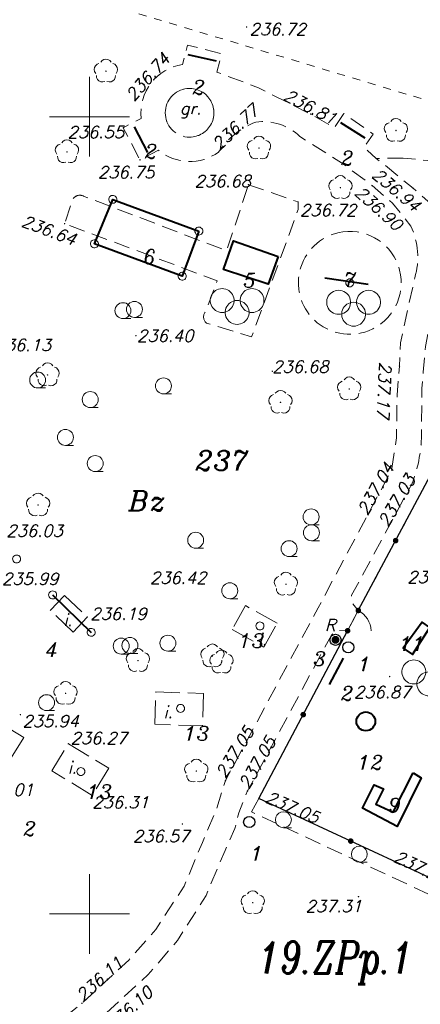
# Model space of a CAD drawing. Header units: metres. Extents: x 7436468 to 7436757, y 5552726 to 5552930.
# Tile 9 of 17: x 7436546 to 7436571, y 5552794 to 5552856. Entities that reach past the tile are written whole.
import ezdxf
from ezdxf.enums import TextEntityAlignment as Align

# ---------------------------------------------------------------- set-up
doc = ezdxf.new("R2010")
doc.units = ezdxf.units.M
doc.header["$MEASUREMENT"] = 0
for name, pattern in [('PRZER1-1', [1, 0.5, -0.5]), ('PRZER2-1', [1.5, 1, -0.5]), ('PRZER3-1', [2, 1.5, -0.5])]:
    doc.linetypes.add(name, pattern=pattern)
for name, color, linetype, lineweight in [('!! TABELKA', 7, 'Continuous', 9), ('BUBS04', 18, 'Continuous', 13), ('BUIB04', 7, 'Continuous', 13), ('BUIB07_01', 7, 'Continuous', 13), ('BUIB07_01_O', 7, 'Continuous', 13), ('EGBD03_O', 96, 'Continuous', 13), ('EGBK02', 96, 'Continuous', 13), ('EGBU01', 96, 'Continuous', 13), ('EGBU01_O', 96, 'Continuous', 13), ('KTCR02', 7, 'Continuous', 13), ('KTOK04', 7, 'Continuous', 13), ('KTOK05_01', 7, 'Continuous', 30), ('KTPL01', 7, 'Continuous', 13), ('KTPL01_O', 7, 'Continuous', 13), ('OBOP02', 96, 'Continuous', 13), ('opis_plan_miejscowy', 240, 'Continuous', 9), ('Pojedynczy_KRZEW', 7, 'Continuous', 9), ('PTTL05', 18, 'Continuous', 13), ('RTPW02', 7, 'Continuous', 13), ('RTPW02_O', 7, 'Continuous', 13), ('Wyposażenie_placu_zabaw', 7, 'Continuous', 13)]:
    doc.layers.add(name, color=color, linetype=linetype, lineweight=lineweight)
doc.styles.add('Arial', font='arial.ttf')
doc.styles.get("Standard").update_dxf_attribs({"font": 'txt.shx'})
doc.styles.add('Style-ITALIC_1250', font='ITALIC_1250.shx')

# ---------------------------------------------------------------- blocks, each defined once
blk = doc.blocks.new('GSPRDL1_1')
blk.add_hatch(color=0).paths.add_polyline_path([(0, -0.045), (-0.013906, -0.042798), (-0.02645, -0.036406), (-0.036406, -0.02645), (-0.042798, -0.013906), (-0.045, 0), (-0.042798, 0.013906), (-0.036406, 0.02645), (-0.02645, 0.036406), (-0.013906, 0.042798), (0, 0.045), (0.013906, 0.042798), (0.02645, 0.036406), (0.036406, 0.02645), (0.042798, 0.013906), (0.045, 0), (0.042798, -0.013906), (0.036406, -0.02645), (0.02645, -0.036406), (0.013906, -0.042798)], flags=16)
at = {"color": 0, "flags": 128}
for points in [[(-0.324277, 0.563333), (-0.240553, 0.662679), (-0.127956, 0.727494), (0, 0.75), (0.127956, 0.727494), (0.240553, 0.662679), (0.324277, 0.563333)], [(-0.635969, -0.134326), (-0.70458, -0.024001), (-0.731429, 0.103115), (-0.713292, 0.231763), (-0.652348, 0.346501), (-0.55591, 0.433559), (-0.435555, 0.482485)], [(0.435555, 0.482485), (0.55591, 0.433559), (0.652348, 0.346501), (0.713292, 0.231763), (0.731429, 0.103115), (0.70458, -0.024001), (0.635969, -0.134326)], [(-0.068773, -0.646351), (-0.194901, -0.677512), (-0.324092, -0.663766), (-0.440839, -0.606763), (-0.531129, -0.513345), (-0.584125, -0.394725), (-0.593465, -0.265141)], [(0.593465, -0.265141), (0.584125, -0.394725), (0.531129, -0.513345), (0.440839, -0.606763), (0.324092, -0.663766), (0.194901, -0.677512), (0.068773, -0.646351)]]:
    blk.add_lwpolyline(points, dxfattribs=at)
blk = doc.blocks.new('GSPWPS1')
blk.add_hatch(color=0).paths.add_polyline_path([(0, -0.045), (-0.011647, -0.043467), (-0.0225, -0.038971), (-0.03182, -0.03182), (-0.038971, -0.0225), (-0.043467, -0.011647), (-0.045, 0), (-0.043467, 0.011647), (-0.038971, 0.0225), (-0.03182, 0.03182), (-0.0225, 0.038971), (-0.011647, 0.043467), (0, 0.045), (0.011647, 0.043467), (0.0225, 0.038971), (0.03182, 0.03182), (0.038971, 0.0225), (0.043467, 0.011647), (0.045, 0), (0.043467, -0.011647), (0.038971, -0.0225), (0.03182, -0.03182), (0.0225, -0.038971), (0.011647, -0.043467)], flags=16)
blk = doc.blocks.new('GSPITB1')
blk.add_hatch(color=0).paths.add_polyline_path([(0, -0.25), (-0.064705, -0.241481), (-0.125, -0.216506), (-0.176777, -0.176777), (-0.216506, -0.125), (-0.241481, -0.064705), (-0.25, 0), (-0.241481, 0.064705), (-0.216506, 0.125), (-0.176777, 0.176777), (-0.125, 0.216506), (-0.064705, 0.241481), (0, 0.25), (0.064705, 0.241481), (0.125, 0.216506), (0.176777, 0.176777), (0.216506, 0.125), (0.241481, 0.064705), (0.25, 0), (0.241481, -0.064705), (0.216506, -0.125), (0.176777, -0.176777), (0.125, -0.216506), (0.064705, -0.241481)], flags=16)
blk = doc.blocks.new('GSPIPD1_1')
at = {"color": 0, "flags": 128}
blk.add_lwpolyline([(0, 0.25), (0.064705, 0.241481), (0.125, 0.216506), (0.176777, 0.176777), (0.216506, 0.125), (0.241481, 0.064705), (0.25, 0), (0.241481, -0.064705), (0.216506, -0.125), (0.176777, -0.176777), (0.125, -0.216506), (0.064705, -0.241481), (0, -0.25), (-0.064705, -0.241481), (-0.125, -0.216506), (-0.176777, -0.176777), (-0.216506, -0.125), (-0.241481, -0.064705), (-0.25, 0), (-0.241481, 0.064705), (-0.216506, 0.125), (-0.176777, 0.176777), (-0.125, 0.216506), (-0.064705, 0.241481)], close=True, dxfattribs=at)
blk = doc.blocks.new('GSLKOG2')
blk.add_hatch(color=0).paths.add_polyline_path([(0, -0.175), (-0.045293, -0.169037), (-0.0875, -0.151554), (-0.123744, -0.123744), (-0.151554, -0.0875), (-0.169037, -0.045293), (-0.175, 0), (-0.169037, 0.045293), (-0.151554, 0.0875), (-0.123744, 0.123744), (-0.0875, 0.151554), (-0.045293, 0.169037), (0, 0.175), (0.045293, 0.169037), (0.0875, 0.151554), (0.123744, 0.123744), (0.151554, 0.0875), (0.169037, 0.045293), (0.175, 0), (0.169037, -0.045293), (0.151554, -0.0875), (0.123744, -0.123744), (0.0875, -0.151554), (0.045293, -0.169037)], flags=16)
blk = doc.blocks.new('GSLKOG1')
blk.add_hatch(color=0).paths.add_polyline_path([(0, -0.175), (-0.045293, -0.169037), (-0.0875, -0.151554), (-0.123744, -0.123744), (-0.151554, -0.0875), (-0.169037, -0.045293), (-0.175, 0), (-0.169037, 0.045293), (-0.151554, 0.0875), (-0.123744, 0.123744), (-0.0875, 0.151554), (-0.045293, 0.169037), (0, 0.175), (0.045293, 0.169037), (0.0875, 0.151554), (0.123744, 0.123744), (0.151554, 0.0875), (0.169037, 0.045293), (0.175, 0), (0.169037, -0.045293), (0.151554, -0.0875), (0.123744, -0.123744), (0.0875, -0.151554), (0.045293, -0.169037)], flags=16)
blk = doc.blocks.new('GSLKFU1')
at = {"color": 0, "flags": 128}
blk.add_lwpolyline([(0, 0), (-0.012833, -0.195789), (-0.051111, -0.388229), (-0.114181, -0.574025), (-0.200962, -0.75), (-0.30997, -0.913142), (-0.43934, -1.06066), (-0.586858, -1.19003), (-0.75, -1.299038)], dxfattribs=at)
blk = doc.blocks.new('GSSSPG1')
at = {"color": 0, "flags": 128}
for points in [[(-0.9375, 1.125), (-0.825718, 1.116623), (-0.716434, 1.09168), (-0.612087, 1.050727), (-0.51501, 0.994679), (-0.42737, 0.924789), (-0.351126, 0.842617), (-0.287981, 0.75), (-0.239345, 0.649006), (-0.206304, 0.541891), (-0.189597, 0.431048), (-0.189597, 0.318952), (-0.206304, 0.208109), (-0.239345, 0.100994), (-0.287981, 0), (-0.351126, -0.092617), (-0.42737, -0.174789), (-0.51501, -0.244679), (-0.612087, -0.300727), (-0.716434, -0.34168), (-0.825718, -0.366623), (-0.9375, -0.375), (-1.049282, -0.366623), (-1.158566, -0.34168), (-1.262913, -0.300727), (-1.35999, -0.244679), (-1.44763, -0.174789), (-1.523874, -0.092617), (-1.587019, 0), (-1.635655, 0.100994), (-1.668696, 0.208109), (-1.685403, 0.318952), (-1.685403, 0.431048), (-1.668696, 0.541891), (-1.635655, 0.649006), (-1.587019, 0.75), (-1.523874, 0.842617), (-1.44763, 0.924789), (-1.35999, 0.994679), (-1.262913, 1.050727), (-1.158566, 1.09168), (-1.049282, 1.116623)], [(0.9375, 1.125), (1.049282, 1.116623), (1.158566, 1.09168), (1.262913, 1.050727), (1.35999, 0.994679), (1.44763, 0.924789), (1.523874, 0.842617), (1.587019, 0.75), (1.635655, 0.649006), (1.668696, 0.541891), (1.685403, 0.431048), (1.685403, 0.318952), (1.668696, 0.208109), (1.635655, 0.100994), (1.587019, 0), (1.523874, -0.092617), (1.44763, -0.174789), (1.35999, -0.244679), (1.262913, -0.300727), (1.158566, -0.34168), (1.049282, -0.366623), (0.9375, -0.375), (0.825718, -0.366623), (0.716434, -0.34168), (0.612087, -0.300727), (0.51501, -0.244679), (0.42737, -0.174789), (0.351126, -0.092617), (0.287981, 0), (0.239345, 0.100994), (0.206304, 0.208109), (0.189597, 0.318952), (0.189597, 0.431048), (0.206304, 0.541891), (0.239345, 0.649006), (0.287981, 0.75), (0.351126, 0.842617), (0.42737, 0.924789), (0.51501, 0.994679), (0.612087, 1.050727), (0.716434, 1.09168), (0.825718, 1.116623)], [(0, 0.375), (0.111782, 0.366623), (0.221066, 0.34168), (0.325413, 0.300727), (0.42249, 0.244679), (0.51013, 0.174789), (0.586374, 0.092617), (0.649519, 0), (0.698155, -0.100994), (0.731196, -0.208109), (0.747903, -0.318952), (0.747903, -0.431048), (0.731196, -0.541891), (0.698155, -0.649006), (0.649519, -0.75), (0.586374, -0.842617), (0.51013, -0.924789), (0.42249, -0.994679), (0.325413, -1.050727), (0.221066, -1.09168), (0.111782, -1.116623), (0, -1.125), (-0.111782, -1.116623), (-0.221066, -1.09168), (-0.325413, -1.050727), (-0.42249, -0.994679), (-0.51013, -0.924789), (-0.586374, -0.842617), (-0.649519, -0.75), (-0.698155, -0.649006), (-0.731196, -0.541891), (-0.747903, -0.431048), (-0.747903, -0.318952), (-0.731196, -0.208109), (-0.698155, -0.100994), (-0.649519, 0), (-0.586374, 0.092617), (-0.51013, 0.174789), (-0.42249, 0.244679), (-0.325413, 0.300727), (-0.221066, 0.34168), (-0.111782, 0.366623)]]:
    blk.add_lwpolyline(points, close=True, dxfattribs=at)
blk = doc.blocks.new('GSSLZK1')
at = {"color": 0, "flags": 128}
blk.add_lwpolyline([(0, 0.5), (0.154508, 0.475528), (0.293893, 0.404508), (0.404508, 0.293893), (0.475528, 0.154508), (0.5, 0), (0.475528, -0.154508), (0.404508, -0.293893), (0.293893, -0.404508), (0.154508, -0.475528), (0, -0.5), (-0.154508, -0.475528), (-0.293893, -0.404508), (-0.404508, -0.293893), (-0.475528, -0.154508), (-0.5, 0), (-0.475528, 0.154508), (-0.404508, 0.293893), (-0.293893, 0.404508), (-0.154508, 0.475528)], close=True, dxfattribs=at)
blk.add_lwpolyline([(0, -0.5), (0.5, -0.5)], dxfattribs=at)
blk = doc.blocks.new('941_1')
at = {"layer": 'Pojedynczy_KRZEW', "color": 7, "linetype": 'Continuous', "lineweight": 13}
blk.add_line((0, -0.005), (0.005, -0.005), dxfattribs=at)
blk.add_circle((0, 0), 0.005, dxfattribs=at)

msp = doc.modelspace()

# ---------------------------------------------------------------- linework, layer by layer
at = {"layer": '!! TABELKA', "color": 7, "linetype": 'Continuous', "lineweight": 9}
for p, q in [((7436547.5, 5552850), (7436552.5, 5552850)), ((7436547.5, 5552800), (7436552.5, 5552800))]:
    msp.add_line(p, q, dxfattribs=at)
at = {"layer": '!! TABELKA', "color": 7, "linetype": 'Continuous', "lineweight": 9, "flags": 128}
for points in [[(7436550, 5552847.5), (7436550, 5552852.5)], [(7436550, 5552797.5), (7436550, 5552802.5)]]:
    msp.add_lwpolyline(points, dxfattribs=at)
at = {"layer": 'BUBS04', "color": 7, "linetype": 'PRZER2-1', "lineweight": 13, "flags": 128}
msp.add_lwpolyline([(7436559.97, 5552845.74), (7436563.08, 5552844.66), (7436563.09, 5552844.18), (7436560.17, 5552836.19), (7436557.33, 5552837.06, -0.401298), (7436557.27, 5552837.77), (7436558.01, 5552839.71), (7436548.44, 5552843.3), (7436548.89, 5552844.64, -0.528935), (7436549.66, 5552845.01), (7436558.6, 5552841.6)], format="xyb", close=True, dxfattribs=at)
msp.add_lwpolyline([(7436565.89, 5552842.78, -0.888829), (7436567.491, 5552836.575, -1.123892), (7436565.89, 5552842.78)], format="xyb", dxfattribs=at)
at = {"layer": 'BUBS04', "color": 7, "linetype": 'PRZER2-1', "lineweight": 13}
msp.add_lwpolyline([(7436571.54, 5552827.8), (7436581.94, 5552823.07), (7436572.15, 5552801.89), (7436560.62, 5552807.24), (7436566.19, 5552817.76), (7436566.86, 5552819.03)], close=True, dxfattribs=at)
at = {"layer": 'EGBK02', "color": 3, "linetype": 'PRZER1-1', "lineweight": 13}
msp.add_lwpolyline([(7436607.572, 5552785.874), (7436580.19, 5552795.27), (7436577.22, 5552796.74), (7436581.23, 5552804.95), (7436591.5, 5552830.51), (7436596.668, 5552843.376), (7436545.438, 5552858.761), (7436552.08, 5552875.38), (7436593.46, 5552864.52), (7436603.75, 5552860.99), (7436629.77, 5552852.06), (7436633.727, 5552850.477)], dxfattribs=at)
at = {"layer": 'EGBU01', "color": 3, "linetype": 'PRZER1-1', "lineweight": 13}
for points in [[(7436596.668, 5552843.376), (7436545.438, 5552858.761), (7436552.08, 5552875.38), (7436593.46, 5552864.52), (7436603.75, 5552860.99)], [(7436545.438, 5552858.761), (7436539.41, 5552843.68), (7436524.92, 5552805.94), (7436521.05, 5552792.24), (7436520.26, 5552789.46), (7436517.44, 5552791.9), (7436516.95, 5552788.73), (7436516.964, 5552786.062), (7436517.59, 5552783.67), (7436518.25, 5552780.35), (7436519.393, 5552775.743), (7436524.19, 5552769.588), (7436528.292, 5552768.096), (7436533.28, 5552767.14), (7436537.05, 5552766.65), (7436538.907, 5552765.996), (7436543.098, 5552764.351), (7436546.56, 5552762.3), (7436560.39, 5552784.57), (7436569.63, 5552781.23), (7436577.22, 5552796.74), (7436581.23, 5552804.95), (7436591.5, 5552830.51), (7436596.668, 5552843.376)]]:
    msp.add_lwpolyline(points, close=True, dxfattribs=at)
at = {"layer": 'KTCR02', "color": 7, "linetype": 'PRZER2-1', "lineweight": 13, "flags": 128}
msp.add_lwpolyline([(7436517.59, 5552783.67, 0.160918), (7436518.89, 5552783.37), (7436520.83, 5552784.4), (7436522.76, 5552785.23), (7436525.6, 5552786.22), (7436525.32, 5552787.22), (7436527.47, 5552787.83), (7436527.73, 5552786.85), (7436529.44, 5552787.25), (7436531.18, 5552787.61), (7436531.03, 5552788.59), (7436533.22, 5552788.9), (7436533.39, 5552787.99), (7436536.58, 5552788.51), (7436539.2, 5552788.76, -0.100184), (7436540.66, 5552788.5), (7436541.44, 5552788.44, 0.144568), (7436542.53, 5552788.73), (7436545.37, 5552791.07), (7436549.53, 5552794.39), (7436552.46, 5552797.1), (7436554.16, 5552799.02), (7436555.93, 5552801.73), (7436557.08, 5552804.48), (7436557.94, 5552806.51), (7436558.53, 5552808.36), (7436564.34, 5552819.2), (7436568.95, 5552827.84), (7436569.25, 5552829.86), (7436569.29, 5552832.56), (7436569.44, 5552834.36), (7436569.51, 5552835.83), (7436569.9, 5552837.67), (7436570.4, 5552839.9, 0.184786), (7436570.15, 5552843.14), (7436569, 5552844.59), (7436567.73, 5552845.68), (7436565.86, 5552847.08), (7436563.2, 5552848.76, 0.23009), (7436560.43, 5552849.67, 0.155757), (7436558.1, 5552847.79, -0.344458), (7436554.326, 5552847.904), (7436553.17, 5552847.3), (7436552.12, 5552849.31), (7436553.244, 5552849.897, -0.402501), (7436555.837, 5552853.288), (7436556.15, 5552854.5), (7436558.28, 5552853.95), (7436557.985, 5552852.806), (7436560.6, 5552851.82), (7436563.87, 5552850.17), (7436565.36, 5552849.32), (7436565.96, 5552850.2), (7436567.8, 5552848.92), (7436567.22, 5552848.09), (7436567.98, 5552847.39), (7436568.52, 5552846.98), (7436570.29, 5552845.52), (7436571.58, 5552844.4, 0.172709), (7436573.46, 5552843.78), (7436576.17, 5552844.22), (7436578.4, 5552844.32), (7436579.28, 5552844.36), (7436579.29, 5552845.35), (7436581.54, 5552845.39), (7436581.549, 5552844.378), (7436583.96, 5552844.24), (7436586.19, 5552843.94), (7436589.421, 5552843.203), (7436589.74, 5552844.36), (7436591.88, 5552843.77), (7436591.589, 5552842.716, -0.306548), (7436592.89, 5552839.39), (7436592.064, 5552837.945), (7436592.58, 5552836.82), (7436590.64, 5552835.93), (7436590.128, 5552837.046, -0.365408), (7436586.869, 5552839.359), (7436586.77, 5552840.16, 0.250003), (7436584.72, 5552842.48), (7436583.27, 5552842.73), (7436581.57, 5552842.81), (7436579.1, 5552842.81), (7436576.15, 5552842.66, 0.112014), (7436574.04, 5552842.13, 0.182837), (7436572.11, 5552840.15), (7436571.65, 5552838.64), (7436571.3, 5552836.89), (7436571.08, 5552835.59), (7436570.93, 5552833.98), (7436570.84, 5552832.96), (7436570.83, 5552830.25, -0.08799), (7436570.26, 5552827.04), (7436566.44, 5552819.99), (7436566.43, 5552819.55), (7436566.86, 5552819.03), (7436566.19, 5552817.76), (7436565.49, 5552817.79), (7436565.17, 5552817.49), (7436559.91, 5552807.71), (7436559.36, 5552806.34), (7436559.12, 5552805.35), (7436558.5, 5552803.98), (7436557.31, 5552801.16), (7436555.52, 5552798.32), (7436553.68, 5552796.19), (7436550.72, 5552793.47), (7436546.46, 5552790.02), (7436543.06, 5552787.19), (7436541.94, 5552786.12, 0.117475), (7436538.17, 5552780.25), (7436537.05, 5552775.92), (7436536.22, 5552770.76), (7436536.09, 5552769.7, 0.148328), (7436537.05, 5552766.65), (7436533.28, 5552767.14, 0.096006), (7436534.62, 5552770.12), (7436535.03, 5552773.43), (7436535.68, 5552776.61), (7436536.45, 5552779.86), (7436537.69, 5552782.9), (7436539.13, 5552785.22, 0.209956), (7436539.56, 5552786.55, 0.339154), (7436539.08, 5552787.18, 0.07023), (7436532.85, 5552786.35), (7436527.34, 5552785.14, 0.068939), (7436519.99, 5552782.21, 0.130633), (7436518.25, 5552780.35)], format="xyb", close=True, dxfattribs=at)
msp.add_lwpolyline([(7436555.99, 5552851.75, -1.099684), (7436556.279, 5552848.725, -0.909183), (7436555.99, 5552851.75)], format="xyb", dxfattribs=at)
at = {"layer": 'KTOK04', "color": 7, "linetype": 'Continuous', "lineweight": 13, "flags": 128}
msp.add_lwpolyline([(7436566.19, 5552817.76), (7436566.86, 5552819.03)], dxfattribs=at)
at = {"layer": 'KTOK05_01', "color": 7, "linetype": 'Continuous', "lineweight": 30, "flags": 128}
msp.add_lwpolyline([(7436566.86, 5552819.03), (7436571.54, 5552827.8), (7436581.94, 5552823.07), (7436572.15, 5552801.89), (7436560.62, 5552807.24), (7436566.19, 5552817.76)], dxfattribs=at)
at = {"layer": 'KTPL01', "color": 7, "linetype": 'PRZER3-1', "lineweight": 13, "flags": 128}
msp.add_lwpolyline([(7436555.99, 5552851.75, -1.099684), (7436556.279, 5552848.725, -0.909183), (7436555.99, 5552851.75)], format="xyb", dxfattribs=at)
at = {"layer": 'KTPL01', "color": 7, "linetype": 'PRZER3-1', "lineweight": 13}
for points in [[(7436547.534, 5552819.04), (7436548.424, 5552819.98), (7436549.86, 5552818.62), (7436548.97, 5552817.68)], [(7436559.786, 5552819.335), (7436558.956, 5552817.845), (7436560.94, 5552816.74), (7436561.77, 5552818.23)], [(7436554.161, 5552813.921), (7436557.151, 5552813.831), (7436557.09, 5552811.8), (7436554.1, 5552811.89)], [(7436543.32, 5552812.64), (7436545.876, 5552811.068), (7436544.85, 5552809.4), (7436542.33, 5552810.95)], [(7436548.677, 5552810.674), (7436551.207, 5552809.134), (7436550.17, 5552807.43), (7436547.64, 5552808.97)]]:
    msp.add_lwpolyline(points, close=True, dxfattribs=at)
at = {"layer": 'PTTL05', "color": 7, "linetype": 'PRZER2-1', "lineweight": 13}
for points in [[(7436578.4, 5552844.32), (7436576.36, 5552845.71), (7436574.47, 5552846.57), (7436571.93, 5552847.19), (7436569.68, 5552847.41), (7436567.98, 5552847.39)], [(7436575.222, 5552826.125), (7436575.66, 5552827.02), (7436583.32, 5552823.45), (7436577.92, 5552812.11), (7436572.62, 5552800.61), (7436560.16, 5552806.4), (7436560.62, 5552807.24)]]:
    msp.add_lwpolyline(points, dxfattribs=at)
at = {"layer": 'Wyposażenie_placu_zabaw', "color": 4, "linetype": 'Continuous', "lineweight": 40}
for p, q in [((7436557.97, 5552853.48), (7436556.19, 5552853.88)), ((7436552.8, 5552849.36), (7436553.64, 5552847.76)), ((7436567.29, 5552848.65), (7436565.76, 5552849.62)), ((7436564.76, 5552839.89), (7436567.48, 5552839.51)), ((7436547.69, 5552820.01), (7436550.11, 5552817.66)), ((7436565.06, 5552814.39), (7436565.94, 5552816.03))]:
    msp.add_line(p, q, dxfattribs=at)
at = {"layer": 'Wyposażenie_placu_zabaw', "color": 4, "linetype": 'Continuous', "lineweight": 40, "flags": 128}
for points in [[(7436556.86, 5552842.83), (7436555.82, 5552840), (7436550.31, 5552842.03), (7436551.46, 5552844.82)], [(7436561.84, 5552841.24), (7436561.2, 5552839.5), (7436558.41, 5552840.42), (7436559.04, 5552842.22)], [(7436571.34, 5552817.96), (7436570.86, 5552818.29), (7436569.67, 5552816.67), (7436570.26, 5552816.28)], [(7436570.31, 5552808.84), (7436570.81, 5552808.54), (7436569.3, 5552805.48), (7436567.131, 5552806.622), (7436567.86, 5552808.1), (7436568.44, 5552807.85), (7436567.966, 5552806.889), (7436569.05, 5552806.38)]]:
    msp.add_lwpolyline(points, close=True, dxfattribs=at)
at = {"layer": 'Wyposażenie_placu_zabaw', "color": 4, "linetype": 'Continuous', "lineweight": 30}
for centre in [(7436565.43, 5552817.19), (7436566.23, 5552816.72), (7436560.018, 5552805.763)]:
    msp.add_circle(centre, 0.35, dxfattribs=at)
at = {"layer": 'Wyposażenie_placu_zabaw', "color": 4, "linetype": 'Continuous', "lineweight": 40}
msp.add_circle((7436567.33, 5552812.075), 0.589, dxfattribs=at)

# ---------------------------------------------------------------- block references
at = {"layer": 'BUBS04', "color": 7, "linetype": 'Continuous', "lineweight": 13}
for p in [(7436559.258, 5552838.1), (7436566.564, 5552837.992), (7436571.28, 5552814.803)]:
    msp.add_blockref('GSSSPG1', p, dxfattribs=at)
at = {"layer": 'BUIB04', "color": 7, "linetype": 'Continuous', "lineweight": 13}
for p, rotation in [((7436551.46, 5552844.82), 246.5628180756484), ((7436556.86, 5552842.83), 253.1081610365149), ((7436550.31, 5552842.03), 335.8383202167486), ((7436555.82, 5552840), 337.8437593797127), ((7436545.43, 5552822.26), 358.6121714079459), ((7436547.69, 5552820.01), 226.4243536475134), ((7436550.11, 5552817.66), 140.45360950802)]:
    msp.add_blockref('GSPIPD1_1', p, dxfattribs=dict(at, rotation=rotation))
for p in [(7436566.325, 5552839.585), (7436560.69, 5552818.06), (7436555.71, 5552812.89), (7436549.46, 5552808.93)]:
    msp.add_blockref('GSPIPD1_1', p, dxfattribs=at)
at = {"layer": 'BUIB07_01', "color": 7, "linetype": 'Continuous', "lineweight": 13}
msp.add_blockref('GSPITB1', (7436565.43, 5552817.19), dxfattribs=at)
at = {"layer": 'KTOK04', "color": 7, "linetype": 'Continuous', "lineweight": 13, "rotation": 62.18570615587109}
msp.add_blockref('GSLKFU1', (7436566.86, 5552819.03), dxfattribs=at)
at = {"layer": 'KTOK05_01', "color": 7, "linetype": 'Continuous', "lineweight": 30}
for name, p, rotation in [('GSLKOG2', (7436569.2, 5552823.415), 61.91395113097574), ('GSLKOG2', (7436569.2, 5552823.415), 61.91395113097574), ('GSLKOG1', (7436566.86, 5552819.03), 61.91395113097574), ('GSLKOG1', (7436566.19, 5552817.76), 62.10022663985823), ('GSLKOG2', (7436563.405, 5552812.5), 62.10022663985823), ('GSLKOG2', (7436563.405, 5552812.5), 62.10022663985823), ('GSLKOG2', (7436566.385, 5552804.565), 155.1083727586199), ('GSLKOG2', (7436566.385, 5552804.565), 155.1083727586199)]:
    msp.add_blockref(name, p, dxfattribs=dict(at, rotation=rotation))
at = {"layer": 'OBOP02', "color": 3, "linetype": 'Continuous', "lineweight": 13}
for p in [(7436551.03, 5552852.86), (7436569.22, 5552849.14), (7436560.63, 5552848.04), (7436548.59, 5552847.8), (7436565.74, 5552845.56), (7436547.37, 5552833.81), (7436566.29, 5552832.93), (7436561.98, 5552832.09), (7436546.78, 5552825.65), (7436562.32, 5552820.68), (7436553.04, 5552815.89), (7436557.71, 5552816.18), (7436558.28, 5552815.79), (7436548.5, 5552813.83), (7436556.7, 5552808.96), (7436560.24, 5552800.7)]:
    msp.add_blockref('GSPRDL1_1', p, dxfattribs=at)
at = {"layer": 'Pojedynczy_KRZEW', "color": 7, "linetype": 'Continuous', "lineweight": 13, "xscale": 100, "yscale": 100, "zscale": 100}
for p in [(7436552.1, 5552837.84), (7436552.82, 5552837.92), (7436546.75, 5552833.49), (7436554.64, 5552833.12), (7436550.05, 5552832.26), (7436548.49, 5552829.89), (7436550.36, 5552828.25), (7436563.9, 5552824.9), (7436563.92, 5552823.91), (7436556.66, 5552823.44), (7436562.52, 5552822.91), (7436558.8, 5552820.27), (7436551.99, 5552816.8), (7436552.54, 5552816.84), (7436554.92, 5552816.98), (7436547.31, 5552813.25)]:
    msp.add_blockref('941_1', p, dxfattribs=at)
at = {"layer": 'PTTL05', "color": 7, "linetype": 'Continuous', "lineweight": 13}
for p in [(7436562.16, 5552805.906), (7436566.923, 5552803.743)]:
    msp.add_blockref('GSSLZK1', p, dxfattribs=at)
at = {"layer": 'RTPW02', "color": 7, "linetype": 'Continuous', "lineweight": 13}
for p in [(7436559.85, 5552855.63), (7436554.03, 5552852.32), (7436563.87, 5552850.17), (7436552.12, 5552849.31), (7436558.1, 5552847.79), (7436553.17, 5552847.3), (7436559.97, 5552845.74), (7436567.73, 5552845.68), (7436570.29, 5552845.52), (7436563.08, 5552844.66), (7436548.44, 5552843.3), (7436552.91, 5552836.27), (7436561.47, 5552834.04), (7436569.44, 5552834.36), (7436568.95, 5552827.84), (7436570.26, 5552827.04), (7436557.05, 5552820.68), (7436549.86, 5552818.62), (7436568.82, 5552814.89), (7436545.67, 5552812.5), (7436548.677, 5552810.674), (7436558.53, 5552808.36), (7436550.17, 5552807.43), (7436559.91, 5552807.71), (7436560.62, 5552807.24), (7436555.83, 5552805.64), (7436566.87, 5552801.08), (7436549.53, 5552794.39)]:
    msp.add_blockref('GSPWPS1', p, dxfattribs=at)

# ---------------------------------------------------------------- texts
at = {"layer": 'BUIB07_01_O', "color": 7, "linetype": 'Continuous', "lineweight": 9, "insert": (7436564.763, 5552817.744), "char_height": 0.75, "attachment_point": 7, "rotation": 360, "line_spacing_factor": 0.722892, "style": 'Arial'}
msp.add_mtext('\\FITALIC_1250.shx;R', dxfattribs=at)
at = {"layer": 'EGBD03_O', "color": 3, "linetype": 'Continuous', "lineweight": 13, "insert": (7436558.329, 5552827.82), "char_height": 1.25, "attachment_point": 8, "line_spacing_factor": 0.722892, "style": 'Arial'}
msp.add_mtext('\\FITALIC_1250.shx;237', dxfattribs=at)
at = {"layer": 'EGBU01_O', "color": 3, "linetype": 'Continuous', "lineweight": 13, "insert": (7436553.625, 5552825.288), "char_height": 1.25, "attachment_point": 8, "line_spacing_factor": 0.722892, "style": 'Arial'}
msp.add_mtext('\\FITALIC_1250.shx;Bz', dxfattribs=at)
at = {"layer": 'KTPL01_O', "color": 7, "linetype": 'Continuous', "lineweight": 9, "insert": (7436556.34, 5552849.906), "char_height": 0.75, "attachment_point": 8, "rotation": 360, "line_spacing_factor": 0.722892, "style": 'Arial'}
msp.add_mtext('\\FITALIC_1250.shx;gr.', dxfattribs=at)
at = {"layer": 'KTPL01_O', "color": 7, "linetype": 'Continuous', "lineweight": 9, "char_height": 0.75, "attachment_point": 8, "line_spacing_factor": 0.722892, "style": 'Arial'}
for insert in [(7436548.649, 5552818.064), (7436560.851, 5552816.837), (7436554.926, 5552812.285), (7436548.921, 5552808.807)]:
    msp.add_mtext('\\FITALIC_1250.shx;i.', dxfattribs=dict(at, insert=insert))
at = {"layer": 'opis_plan_miejscowy', "color": 9, "lineweight": 30, "style": 'Style-ITALIC_1250', "width": 0.75}
msp.add_text('19.ZPp.1', height=2, dxfattribs=at).set_placement((7436560.612, 5552798.266), align=Align.TOP_LEFT)
at = {"layer": 'RTPW02_O', "color": 7, "linetype": 'Continuous', "lineweight": 9, "style": 'Style-ITALIC_1250'}
msp.add_text('237.08', height=0.75, dxfattribs=at).set_placement((7436569.927, 5552820.747))
at = {"layer": 'RTPW02_O', "color": 7, "linetype": 'Continuous', "lineweight": 9, "char_height": 0.75, "attachment_point": 7, "line_spacing_factor": 0.722892, "style": 'Arial'}
for s, insert in [('\\FITALIC_1250.shx;236.72', (7436560.036, 5552855.115)), ('\\FITALIC_1250.shx;236.19', (7436550.057, 5552818.449)), ('\\FITALIC_1250.shx;236.27', (7436548.814, 5552810.65)), ('\\FITALIC_1250.shx;236.01', (7436542.968, 5552807.401)), ('\\FITALIC_1250.shx;236.31', (7436550.184, 5552806.621))]:
    msp.add_mtext(s, dxfattribs=dict(at, insert=insert))
for s, insert, rotation in [('\\FITALIC_1250.shx;236.74', (7436552.777, 5552850.906), 48.91745), ('\\FITALIC_1250.shx;236.81', (7436562.098, 5552851.099), 332.9288), ('\\FITALIC_1250.shx;236.77', (7436558.13, 5552847.832), 43.79331), ('\\FITALIC_1250.shx;236.55', (7436548.629, 5552848.664), 360), ('\\FITALIC_1250.shx;236.75', (7436550.53, 5552846.143), 360), ('\\FITALIC_1250.shx;236.68', (7436556.591, 5552845.588), 360), ('\\FITALIC_1250.shx;236.94', (7436567.65, 5552846.264), 319.91932), ('\\FITALIC_1250.shx;236.90', (7436566.563, 5552845.164), 318.20975), ('\\FITALIC_1250.shx;236.72', (7436563.197, 5552843.765), 360), ('\\FITALIC_1250.shx;236.64', (7436545.659, 5552843.162), 339.42399), ('\\FITALIC_1250.shx;236.40', (7436552.987, 5552835.884), 360), ('\\FITALIC_1250.shx;236.13', (7436544.052, 5552835.311), 360), ('\\FITALIC_1250.shx;236.68', (7436561.461, 5552833.949), 360), ('\\FITALIC_1250.shx;237.17', (7436568.185, 5552834.651), 267.36507), ('\\FITALIC_1250.shx;237.04', (7436567.416, 5552824.934), 60.67765), ('\\FITALIC_1250.shx;237.03', (7436568.705, 5552824.202), 59.69486), ('\\FITALIC_1250.shx;236.03', (7436544.793, 5552823.654), 360), ('\\FITALIC_1250.shx;235.99', (7436544.522, 5552820.637), 360), ('\\FITALIC_1250.shx;236.42', (7436553.796, 5552820.708), 360), ('\\FITALIC_1250.shx;236.87', (7436566.592, 5552813.538), 360), ('\\FITALIC_1250.shx;235.94', (7436545.802, 5552811.712), 360), ('\\FITALIC_1250.shx;237.05', (7436558.511, 5552808.429), 58.45095), ('\\FITALIC_1250.shx;237.05', (7436559.969, 5552807.754), 60.04457), ('\\FITALIC_1250.shx;237.05', (7436560.951, 5552807.046), 336.59011), ('\\FITALIC_1250.shx;236.57', (7436552.721, 5552804.499), 360), ('\\FITALIC_1250.shx;237.26', (7436568.997, 5552803.335), 334.35298), ('\\FITALIC_1250.shx;237.31', (7436563.551, 5552800.104), 360), ('\\FITALIC_1250.shx;236.11', (7436549.583, 5552794.447), 42.10363), ('\\FITALIC_1250.shx;236.10', (7436551.457, 5552792.55), 42.91549)]:
    msp.add_mtext(s, dxfattribs=dict(at, insert=insert, rotation=rotation))
at = {"layer": 'Wyposażenie_placu_zabaw', "color": 4, "linetype": 'Continuous', "lineweight": 30, "char_height": 0.9, "attachment_point": 1, "line_spacing_factor": 0.722892}
for s, insert in [('\\FITALIC_1250.shx;2', (7436556.45, 5552852.302)), ('\\FITALIC_1250.shx;2', (7436553.456, 5552848.286)), ('\\FITALIC_1250.shx;2', (7436565.766, 5552847.858)), ('\\FITALIC_1250.shx;6', (7436553.373, 5552841.668)), ('\\FITALIC_1250.shx;5', (7436559.647, 5552840.194)), ('\\FITALIC_1250.shx;7', (7436565.944, 5552840.242)), ('\\FITALIC_1250.shx;13', (7436559.359, 5552817.584)), ('\\FITALIC_1250.shx;11', (7436569.426, 5552817.404)), ('\\FITALIC_1250.shx;4', (7436547.218, 5552817.024)), ('\\FITALIC_1250.shx;3', (7436564.037, 5552816.46)), ('\\FITALIC_1250.shx;1', (7436566.857, 5552816.117)), ('\\FITALIC_1250.shx;2', (7436565.76, 5552814.279)), ('\\FITALIC_1250.shx;13', (7436555.914, 5552811.78)), ('\\FITALIC_1250.shx;12', (7436566.812, 5552809.954)), ('\\FITALIC_1250.shx;13', (7436549.812, 5552808.114)), ('\\FITALIC_1250.shx;9', (7436568.725, 5552807.257)), ('\\FITALIC_1250.shx;2', (7436545.851, 5552805.795)), ('\\FITALIC_1250.shx;1', (7436560.097, 5552804.246))]:
    msp.add_mtext(s, dxfattribs=dict(at, insert=insert))

doc.saveas('drawing.dxf')
